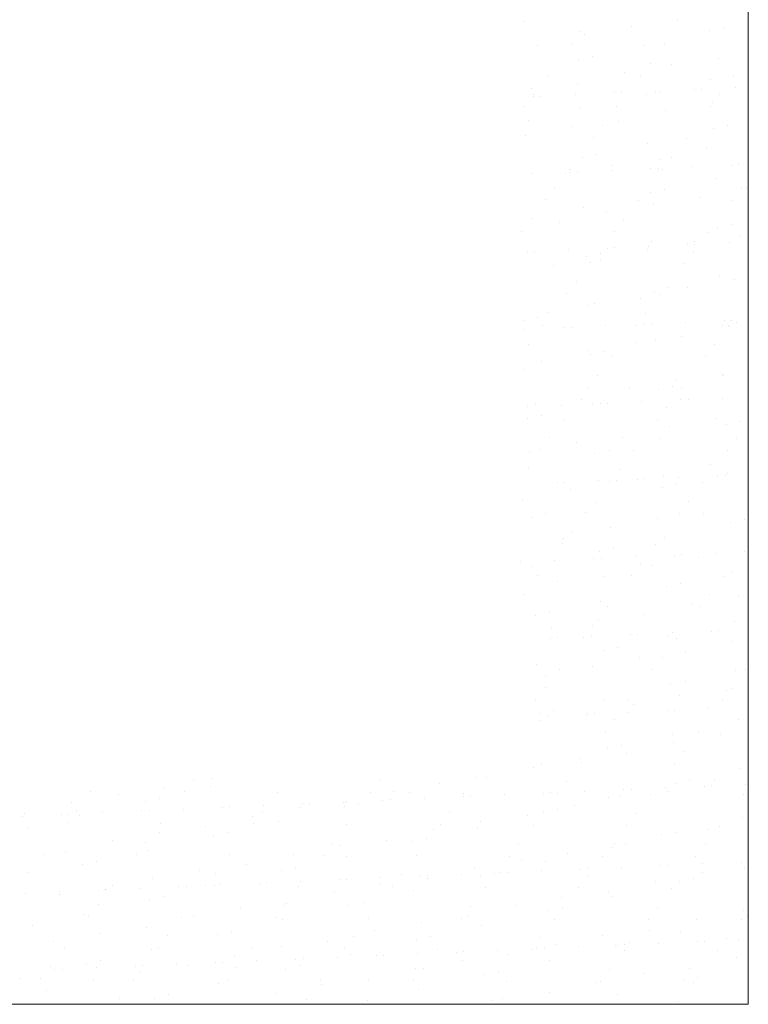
# Model space of a CAD drawing. Header units: millimetres. Extents: x -2274 to 12297, y -16157 to 26321.
# Tile 184 of 256: x -2117 to -2053, y -249 to -162. Entities that reach past the tile are written whole.
import ezdxf

# ---------------------------------------------------------------- set-up
doc = ezdxf.new("R2010")
doc.units = ezdxf.units.MM
doc.layers.add('-ŚCIANY NOŚNE', color=4, linetype='Continuous', lineweight=53)
doc.layers.add('KRESKOWANIE', color=8, linetype='Continuous')

msp = doc.modelspace()

# ---------------------------------------------------------------- linework, layer by layer
at = {"layer": '-ŚCIANY NOŚNE', "color": 253, "lineweight": 13}
for p, q in [((-2053, 250), (-2053, -249)), ((-2053, -249), (-2143, -249))]:
    msp.add_line(p, q, dxfattribs=at)
at = {"layer": 'KRESKOWANIE', "color": 253, "linetype": 'Continuous', "lineweight": 13}
for p, q in [((-2059.22, -162.577), (-2059.22, -162.577)), ((-2072.638, -162.658), (-2072.638, -162.658)), ((-2063.298, -163.057), (-2063.298, -163.057)), ((-2056.398, -163.424), (-2056.398, -163.424)), ((-2055.159, -163.149), (-2055.159, -163.149)), ((-2067.704, -163.545), (-2067.704, -163.545)), ((-2067.411, -163.802), (-2067.411, -163.802)), ((-2071.548, -164.735), (-2071.548, -164.735)), ((-2068.516, -164.603), (-2068.516, -164.603)), ((-2062.226, -164.716), (-2062.226, -164.716)), ((-2060.348, -164.669), (-2060.348, -164.669)), ((-2067.93, -165.98), (-2067.93, -165.98)), ((-2066.69, -165.705), (-2066.69, -165.705)), ((-2055.646, -165.924), (-2055.646, -165.924)), ((-2061.616, -166.322), (-2061.616, -166.322)), ((-2059.724, -166.405), (-2059.724, -166.405)), ((-2070.635, -167.364), (-2070.635, -167.364)), ((-2063.837, -167.149), (-2063.837, -167.149)), ((-2062.428, -167.38), (-2062.428, -167.38)), ((-2056.278, -167.763), (-2056.278, -167.763)), ((-2054.26, -167.445), (-2054.26, -167.445)), ((-2072.052, -168.563), (-2072.052, -168.563)), ((-2067.974, -168.083), (-2067.974, -168.083)), ((-2057.729, -168.603), (-2057.729, -168.603)), ((-2057.095, -168.575), (-2057.095, -168.575)), ((-2054.1, -168.444), (-2054.1, -168.444)), ((-2071.902, -169.016), (-2071.902, -169.016)), ((-2071.838, -169.219), (-2071.838, -169.219)), ((-2071.204, -169.191), (-2071.204, -169.191)), ((-2068.209, -169.06), (-2068.209, -169.06)), ((-2064.784, -168.911), (-2064.784, -168.911)), ((-2064.149, -168.883), (-2064.149, -168.883)), ((-2061.981, -169.027), (-2061.981, -169.027)), ((-2061.155, -168.752), (-2061.155, -168.752)), ((-2060.742, -168.752), (-2060.742, -168.752)), ((-2055.528, -169.098), (-2055.528, -169.098)), ((-2072.714, -170.074), (-2072.714, -170.074)), ((-2067.809, -170.319), (-2067.809, -170.319)), ((-2064.546, -170.14), (-2064.546, -170.14)), ((-2056.34, -170.156), (-2056.34, -170.156)), ((-2056.15, -169.752), (-2056.15, -169.752)), ((-2060.263, -170.497), (-2060.263, -170.497)), ((-2072.273, -171.308), (-2072.273, -171.308)), ((-2068.478, -171.91), (-2068.478, -171.91)), ((-2065.814, -171.793), (-2065.814, -171.793)), ((-2064.4, -171.43), (-2064.4, -171.43)), ((-2056.033, -172.074), (-2056.033, -172.074)), ((-2054.794, -171.799), (-2054.794, -171.799)), ((-2072.591, -172.655), (-2072.591, -172.655)), ((-2066.626, -172.851), (-2066.626, -172.851)), ((-2058.458, -172.917), (-2058.458, -172.917)), ((-2061.861, -173.366), (-2061.861, -173.366)), ((-2056.689, -173.844), (-2056.689, -173.844)), ((-2067.564, -174.63), (-2067.564, -174.63)), ((-2066.325, -174.355), (-2066.325, -174.355)), ((-2059.726, -174.569), (-2059.726, -174.569)), ((-2068.744, -175.611), (-2068.744, -175.611)), ((-2064.904, -175.258), (-2064.904, -175.258)), ((-2061.552, -175.578), (-2061.552, -175.578)), ((-2060.917, -175.551), (-2060.917, -175.551)), ((-2060.827, -174.778), (-2060.827, -174.778)), ((-2057.923, -175.42), (-2057.923, -175.42)), ((-2054.497, -175.27), (-2054.497, -175.27)), ((-2053.863, -175.243), (-2053.863, -175.243)), ((-2072.032, -176.036), (-2072.032, -176.036)), ((-2069.017, -176.003), (-2069.017, -176.003)), ((-2068.606, -175.886), (-2068.606, -175.886)), ((-2067.972, -175.859), (-2067.972, -175.859)), ((-2064.978, -175.728), (-2064.978, -175.728)), ((-2060.538, -175.627), (-2060.538, -175.627)), ((-2055.913, -176.413), (-2055.913, -176.413)), ((-2070.012, -177.264), (-2070.012, -177.264)), ((-2053.638, -177.345), (-2053.638, -177.345)), ((-2053.115, -177.192), (-2053.115, -177.192)), ((-2061.616, -177.677), (-2061.616, -177.677)), ((-2060.377, -177.402), (-2060.377, -177.402)), ((-2057.253, -178.125), (-2057.253, -178.125)), ((-2070.824, -178.322), (-2070.824, -178.322)), ((-2067.444, -178.969), (-2067.444, -178.969)), ((-2062.656, -178.388), (-2062.656, -178.388)), ((-2061.33, -178.606), (-2061.33, -178.606)), ((-2054.45, -178.403), (-2054.45, -178.403)), ((-2065.443, -179.35), (-2065.443, -179.35)), ((-2071.908, -179.959), (-2071.908, -179.959)), ((-2069.58, -180.284), (-2069.58, -180.284)), ((-2063.924, -180.04), (-2063.924, -180.04)), ((-2055.668, -180.724), (-2055.668, -180.724)), ((-2054.429, -180.449), (-2054.429, -180.449)), ((-2072.943, -181.082), (-2072.943, -181.082)), ((-2064.736, -181.098), (-2064.736, -181.098)), ((-2056.568, -181.164), (-2056.568, -181.164)), ((-2053.679, -181.473), (-2053.679, -181.473)), ((-2064.74, -182.526), (-2064.74, -182.526)), ((-2061.746, -182.395), (-2061.746, -182.395)), ((-2061.496, -182.016), (-2061.496, -182.016)), ((-2058.32, -182.246), (-2058.32, -182.246)), ((-2057.757, -181.953), (-2057.757, -181.953)), ((-2057.686, -182.218), (-2057.686, -182.218)), ((-2054.691, -182.087), (-2054.691, -182.087)), ((-2072.429, -182.862), (-2072.429, -182.862)), ((-2071.795, -182.834), (-2071.795, -182.834)), ((-2068.8, -182.703), (-2068.8, -182.703)), ((-2067.199, -183.281), (-2067.199, -183.281)), ((-2065.96, -183.006), (-2065.96, -183.006)), ((-2065.375, -182.554), (-2065.375, -182.554)), ((-2061.869, -182.698), (-2061.869, -182.698)), ((-2057.836, -182.816), (-2057.836, -182.816)), ((-2070.084, -184.111), (-2070.084, -184.111)), ((-2066.854, -183.859), (-2066.854, -183.859)), ((-2066.007, -183.631), (-2066.007, -183.631)), ((-2058.648, -183.874), (-2058.648, -183.874)), ((-2055.548, -185.063), (-2055.548, -185.063)), ((-2068.122, -185.511), (-2068.122, -185.511)), ((-2054.183, -185.301), (-2054.183, -185.301)), ((-2068.934, -186.569), (-2068.934, -186.569)), ((-2061.251, -186.328), (-2061.251, -186.328)), ((-2060.766, -186.635), (-2060.766, -186.635)), ((-2060.012, -186.053), (-2060.012, -186.053)), ((-2058.295, -186.045), (-2058.295, -186.045)), ((-2067.079, -187.619), (-2067.079, -187.619)), ((-2066.511, -187.459), (-2066.511, -187.459)), ((-2062.433, -186.979), (-2062.433, -186.979)), ((-2070.623, -188.204), (-2070.623, -188.204)), ((-2062.034, -188.287), (-2062.034, -188.287)), ((-2072.782, -188.884), (-2072.782, -188.884)), ((-2071.543, -188.609), (-2071.543, -188.609)), ((-2071.052, -189.33), (-2071.052, -189.33)), ((-2065.569, -189.371), (-2065.569, -189.371)), ((-2062.846, -189.345), (-2062.846, -189.345)), ((-2062.143, -189.221), (-2062.143, -189.221)), ((-2061.509, -189.194), (-2061.509, -189.194)), ((-2058.514, -189.063), (-2058.514, -189.063)), ((-2055.303, -189.374), (-2055.303, -189.374)), ((-2055.089, -188.913), (-2055.089, -188.913)), ((-2054.722, -189.393), (-2054.722, -189.393)), ((-2054.678, -189.411), (-2054.678, -189.411)), ((-2054.454, -188.886), (-2054.454, -188.886)), ((-2054.063, -189.1), (-2054.063, -189.1)), ((-2072.623, -189.679), (-2072.623, -189.679)), ((-2069.197, -189.529), (-2069.197, -189.529)), ((-2068.563, -189.502), (-2068.563, -189.502)), ((-2058.859, -190.326), (-2058.859, -190.326)), ((-2072.32, -190.982), (-2072.32, -190.982)), ((-2062.937, -190.807), (-2062.937, -190.807)), ((-2061.131, -190.666), (-2061.131, -190.666)), ((-2055.946, -191.064), (-2055.946, -191.064)), ((-2067.049, -191.551), (-2067.049, -191.551)), ((-2066.834, -191.931), (-2066.834, -191.931)), ((-2065.595, -191.656), (-2065.595, -191.656)), ((-2071.187, -192.485), (-2071.187, -192.485)), ((-2064.964, -192.106), (-2064.964, -192.106)), ((-2056.758, -192.122), (-2056.758, -192.122)), ((-2072.662, -193.223), (-2072.662, -193.223)), ((-2066.232, -193.758), (-2066.232, -193.758)), ((-2055.285, -193.674), (-2055.285, -193.674)), ((-2055.183, -193.713), (-2055.183, -193.713)), ((-2059.363, -194.154), (-2059.363, -194.154)), ((-2067.044, -194.816), (-2067.044, -194.816)), ((-2063.476, -194.899), (-2063.476, -194.899)), ((-2060.886, -194.978), (-2060.886, -194.978)), ((-2059.646, -194.703), (-2059.646, -194.703)), ((-2058.876, -194.882), (-2058.876, -194.882)), ((-2071.691, -196.312), (-2071.691, -196.312)), ((-2069.392, -196.346), (-2069.392, -196.346)), ((-2067.613, -195.832), (-2067.613, -195.832)), ((-2066.714, -196.27), (-2066.714, -196.27)), ((-2065.966, -196.197), (-2065.966, -196.197)), ((-2065.331, -196.169), (-2065.331, -196.169)), ((-2062.337, -196.038), (-2062.337, -196.038)), ((-2058.911, -195.889), (-2058.911, -195.889)), ((-2058.277, -195.861), (-2058.277, -195.861)), ((-2055.283, -195.73), (-2055.283, -195.73)), ((-2072.386, -196.477), (-2072.386, -196.477)), ((-2060.144, -196.535), (-2060.144, -196.535)), ((-2072.417, -197.534), (-2072.417, -197.534)), ((-2071.178, -197.259), (-2071.178, -197.259)), ((-2069.162, -197.577), (-2069.162, -197.577)), ((-2060.956, -197.593), (-2060.956, -197.593)), ((-2055.789, -197.502), (-2055.789, -197.502)), ((-2054.938, -198.025), (-2054.938, -198.025)), ((-2053.698, -197.75), (-2053.698, -197.75)), ((-2059.902, -198.246), (-2059.902, -198.246)), ((-2070.43, -199.229), (-2070.43, -199.229)), ((-2068.117, -199.66), (-2068.117, -199.66)), ((-2064.039, -199.18), (-2064.039, -199.18)), ((-2060.766, -199.317), (-2060.766, -199.317)), ((-2054.056, -199.311), (-2054.056, -199.311)), ((-2072.229, -200.405), (-2072.229, -200.405)), ((-2071.242, -200.287), (-2071.242, -200.287)), ((-2066.469, -200.581), (-2066.469, -200.581)), ((-2065.229, -200.306), (-2065.229, -200.306)), ((-2063.074, -200.353), (-2063.074, -200.353)), ((-2054.868, -200.369), (-2054.868, -200.369)), ((-2072.297, -201.873), (-2072.297, -201.873)), ((-2064.342, -202.006), (-2064.342, -202.006)), ((-2056.328, -201.594), (-2056.328, -201.594)), ((-2054.818, -202.364), (-2054.818, -202.364)), ((-2069.789, -203.172), (-2069.789, -203.172)), ((-2069.154, -203.145), (-2069.154, -203.145)), ((-2066.16, -203.014), (-2066.16, -203.014)), ((-2065.154, -203.064), (-2065.154, -203.064)), ((-2064.543, -203.008), (-2064.543, -203.008)), ((-2062.734, -202.864), (-2062.734, -202.864)), ((-2062.1, -202.837), (-2062.1, -202.837)), ((-2060.465, -202.527), (-2060.465, -202.527)), ((-2059.105, -202.706), (-2059.105, -202.706)), ((-2056.986, -203.13), (-2056.986, -203.13)), ((-2055.68, -202.556), (-2055.68, -202.556)), ((-2055.045, -202.529), (-2055.045, -202.529)), ((-2068.656, -203.752), (-2068.656, -203.752)), ((-2060.521, -203.628), (-2060.521, -203.628)), ((-2059.281, -203.353), (-2059.281, -203.353)), ((-2072.793, -204.686), (-2072.793, -204.686)), ((-2066.349, -204.92), (-2066.349, -204.92)), ((-2058.254, -204.782), (-2058.254, -204.782)), ((-2067.272, -205.824), (-2067.272, -205.824)), ((-2059.066, -205.84), (-2059.066, -205.84)), ((-2056.891, -205.875), (-2056.891, -205.875)), ((-2072.052, -206.184), (-2072.052, -206.184)), ((-2070.812, -205.91), (-2070.812, -205.91)), ((-2060.969, -206.355), (-2060.969, -206.355)), ((-2054.573, -206.675), (-2054.573, -206.675)), ((-2053.333, -206.4), (-2053.333, -206.4)), ((-2068.54, -207.477), (-2068.54, -207.477)), ((-2065.082, -207.1), (-2065.082, -207.1)), ((-2069.219, -208.033), (-2069.219, -208.033)), ((-2060.401, -207.967), (-2060.401, -207.967)), ((-2069.352, -208.535), (-2069.352, -208.535)), ((-2066.104, -209.231), (-2066.104, -209.231)), ((-2064.864, -208.957), (-2064.864, -208.957)), ((-2061.184, -208.601), (-2061.184, -208.601)), ((-2053.318, -209.222), (-2053.318, -209.222)), ((-2072.977, -210.12), (-2072.977, -210.12)), ((-2069.983, -209.989), (-2069.983, -209.989)), ((-2066.557, -209.84), (-2066.557, -209.84)), ((-2065.923, -209.812), (-2065.923, -209.812)), ((-2062.928, -209.681), (-2062.928, -209.681)), ((-2059.502, -209.532), (-2059.502, -209.532)), ((-2058.868, -209.504), (-2058.868, -209.504)), ((-2057.395, -209.703), (-2057.395, -209.703)), ((-2055.874, -209.373), (-2055.874, -209.373)), ((-2071.932, -210.523), (-2071.932, -210.523)), ((-2062.452, -210.253), (-2062.452, -210.253)), ((-2061.508, -210.447), (-2061.508, -210.447)), ((-2054.453, -211.014), (-2054.453, -211.014)), ((-2071.47, -211.295), (-2071.47, -211.295)), ((-2069.723, -211.861), (-2069.723, -211.861)), ((-2065.645, -211.381), (-2065.645, -211.381)), ((-2063.264, -211.311), (-2063.264, -211.311)), ((-2055.096, -211.377), (-2055.096, -211.377)), ((-2060.156, -212.278), (-2060.156, -212.278)), ((-2058.916, -212.003), (-2058.916, -212.003)), ((-2072.738, -212.948), (-2072.738, -212.948)), ((-2065.984, -213.57), (-2065.984, -213.57)), ((-2056.364, -213.029), (-2056.364, -213.029)), ((-2053.822, -213.05), (-2053.822, -213.05)), ((-2065.382, -214.072), (-2065.382, -214.072)), ((-2057.934, -213.795), (-2057.934, -213.795)), ((-2057.176, -214.087), (-2057.176, -214.087)), ((-2071.687, -214.835), (-2071.687, -214.835)), ((-2070.447, -214.56), (-2070.447, -214.56)), ((-2066.149, -215.209), (-2066.149, -215.209)), ((-2062.072, -214.728), (-2062.072, -214.728)), ((-2054.208, -215.325), (-2054.208, -215.325)), ((-2070.262, -215.953), (-2070.262, -215.953)), ((-2066.65, -215.724), (-2066.65, -215.724)), ((-2056.271, -216.199), (-2056.271, -216.199)), ((-2055.636, -216.172), (-2055.636, -216.172)), ((-2070.38, -216.815), (-2070.38, -216.815)), ((-2069.745, -216.788), (-2069.745, -216.788)), ((-2067.462, -216.782), (-2067.462, -216.782)), ((-2066.751, -216.657), (-2066.751, -216.657)), ((-2063.325, -216.507), (-2063.325, -216.507)), ((-2062.691, -216.48), (-2062.691, -216.48)), ((-2060.036, -216.617), (-2060.036, -216.617)), ((-2059.697, -216.349), (-2059.697, -216.349)), ((-2059.294, -216.848), (-2059.294, -216.848)), ((-2054.36, -217.142), (-2054.36, -217.142)), ((-2065.739, -217.882), (-2065.739, -217.882)), ((-2064.499, -217.607), (-2064.499, -217.607)), ((-2062.576, -218.556), (-2062.576, -218.556)), ((-2060.562, -218.5), (-2060.562, -218.5)), ((-2058.498, -218.076), (-2058.498, -218.076)), ((-2071.567, -219.174), (-2071.567, -219.174)), ((-2069.58, -219.543), (-2069.58, -219.543)), ((-2066.688, -219.301), (-2066.688, -219.301)), ((-2061.374, -219.558), (-2061.374, -219.558)), ((-2054.088, -219.664), (-2054.088, -219.664)), ((-2053.206, -219.624), (-2053.206, -219.624)), ((-2070.826, -220.234), (-2070.826, -220.234)), ((-2070.848, -221.195), (-2070.848, -221.195)), ((-2059.791, -220.929), (-2059.791, -220.929)), ((-2058.551, -220.654), (-2058.551, -220.654)), ((-2054.924, -221.423), (-2054.924, -221.423)), ((-2054.474, -221.277), (-2054.474, -221.277)), ((-2071.66, -222.253), (-2071.66, -222.253)), ((-2065.619, -222.221), (-2065.619, -222.221)), ((-2063.492, -222.319), (-2063.492, -222.319)), ((-2059.002, -221.904), (-2059.002, -221.904)), ((-2055.285, -222.335), (-2055.285, -222.335)), ((-2063.114, -222.648), (-2063.114, -222.648)), ((-2060.094, -223.175), (-2060.094, -223.175)), ((-2059.459, -223.147), (-2059.459, -223.147)), ((-2056.465, -223.016), (-2056.465, -223.016)), ((-2053.039, -222.867), (-2053.039, -222.867)), ((-2071.329, -224.062), (-2071.329, -224.062)), ((-2071.322, -223.485), (-2071.322, -223.485)), ((-2070.574, -223.633), (-2070.574, -223.633)), ((-2070.082, -223.21), (-2070.082, -223.21)), ((-2067.252, -223.582), (-2067.252, -223.582)), ((-2067.148, -223.483), (-2067.148, -223.483)), ((-2066.514, -223.455), (-2066.514, -223.455)), ((-2064.76, -223.971), (-2064.76, -223.971)), ((-2063.519, -223.325), (-2063.519, -223.325)), ((-2053.843, -223.976), (-2053.843, -223.976)), ((-2065.572, -225.029), (-2065.572, -225.029)), ((-2059.671, -225.268), (-2059.671, -225.268)), ((-2057.404, -225.095), (-2057.404, -225.095)), ((-2055.428, -225.251), (-2055.428, -225.251)), ((-2065.374, -226.532), (-2065.374, -226.532)), ((-2064.134, -226.257), (-2064.134, -226.257)), ((-2059.54, -225.996), (-2059.54, -225.996)), ((-2067.756, -227.41), (-2067.756, -227.41)), ((-2063.678, -226.929), (-2063.678, -226.929)), ((-2058.672, -226.748), (-2058.672, -226.748)), ((-2071.868, -228.154), (-2071.868, -228.154)), ((-2071.202, -227.824), (-2071.202, -227.824)), ((-2067.69, -227.79), (-2067.69, -227.79)), ((-2059.483, -227.806), (-2059.483, -227.806)), ((-2053.723, -228.314), (-2053.723, -228.314)), ((-2100.097, -229.124), (-2100.097, -229.124)), ((-2076.905, -229.088), (-2076.905, -229.088)), ((-2076.006, -229.088), (-2076.006, -229.088)), ((-2104.235, -230.057), (-2104.235, -230.057)), ((-2101.707, -229.279), (-2101.707, -229.279)), ((-2100.212, -229.89), (-2100.212, -229.89)), ((-2085.332, -229.361), (-2085.332, -229.361)), ((-2080.083, -229.568), (-2080.083, -229.568)), ((-2068.958, -229.442), (-2068.958, -229.442)), ((-2063.282, -230.123), (-2063.282, -230.123)), ((-2060.288, -229.992), (-2060.288, -229.992)), ((-2059.426, -229.579), (-2059.426, -229.579)), ((-2058.186, -229.304), (-2058.186, -229.304)), ((-2056.862, -229.842), (-2056.862, -229.842)), ((-2056.228, -229.815), (-2056.228, -229.815)), ((-2055.967, -229.343), (-2055.967, -229.343)), ((-2053.233, -229.684), (-2053.233, -229.684)), ((-2110.725, -230.322), (-2110.725, -230.322)), ((-2108.313, -230.537), (-2108.313, -230.537)), ((-2104.676, -230.879), (-2104.676, -230.879)), ((-2102.519, -230.337), (-2102.519, -230.337)), ((-2094.351, -230.403), (-2094.351, -230.403)), ((-2086.144, -230.419), (-2086.144, -230.419)), ((-2084.196, -230.313), (-2084.196, -230.313)), ((-2082.733, -230.38), (-2082.733, -230.38)), ((-2081.451, -230.916), (-2081.451, -230.916)), ((-2078.025, -230.766), (-2078.025, -230.766)), ((-2077.976, -230.485), (-2077.976, -230.485)), ((-2077.391, -230.739), (-2077.391, -230.739)), ((-2074.397, -230.608), (-2074.397, -230.608)), ((-2070.971, -230.458), (-2070.971, -230.458)), ((-2070.337, -230.431), (-2070.337, -230.431)), ((-2069.77, -230.5), (-2069.77, -230.5)), ((-2067.342, -230.3), (-2067.342, -230.3)), ((-2065.254, -230.871), (-2065.254, -230.871)), ((-2064.182, -230.757), (-2064.182, -230.757)), ((-2063.916, -230.15), (-2063.916, -230.15)), ((-2061.602, -230.566), (-2061.602, -230.566)), ((-2060.104, -230.277), (-2060.104, -230.277)), ((-2053.395, -230.582), (-2053.395, -230.582)), ((-2112.425, -231.282), (-2112.425, -231.282)), ((-2105.915, -231.154), (-2105.915, -231.154)), ((-2102.615, -231.84), (-2102.615, -231.84)), ((-2099.189, -231.69), (-2099.189, -231.69)), ((-2098.554, -231.663), (-2098.554, -231.663)), ((-2095.56, -231.532), (-2095.56, -231.532)), ((-2092.411, -231.726), (-2092.411, -231.726)), ((-2092.134, -231.382), (-2092.134, -231.382)), ((-2091.5, -231.355), (-2091.5, -231.355)), ((-2088.506, -231.224), (-2088.506, -231.224)), ((-2088.436, -231.645), (-2088.436, -231.645)), ((-2088.333, -231.246), (-2088.333, -231.246)), ((-2087.196, -231.37), (-2087.196, -231.37)), ((-2085.08, -231.074), (-2085.08, -231.074)), ((-2084.445, -231.047), (-2084.445, -231.047)), ((-2069.717, -231.86), (-2069.717, -231.86)), ((-2068.294, -231.502), (-2068.294, -231.502)), ((-2116.724, -232.456), (-2116.724, -232.456)), ((-2116.563, -232.215), (-2116.563, -232.215)), ((-2113.298, -232.306), (-2113.298, -232.306)), ((-2112.663, -232.279), (-2112.663, -232.279)), ((-2111.993, -231.974), (-2111.993, -231.974)), ((-2111.743, -232.446), (-2111.743, -232.446)), ((-2109.669, -232.148), (-2109.669, -232.148)), ((-2106.243, -231.998), (-2106.243, -231.998)), ((-2105.609, -231.971), (-2105.609, -231.971)), ((-2096.524, -232.471), (-2096.524, -232.471)), ((-2095.619, -232.056), (-2095.619, -232.056)), ((-2079.244, -232.137), (-2079.244, -232.137)), ((-2072.432, -232.435), (-2072.432, -232.435)), ((-2070.957, -232.135), (-2070.957, -232.135)), ((-2062.87, -232.219), (-2062.87, -232.219)), ((-2053.478, -232.626), (-2053.478, -232.626)), ((-2116.207, -233.436), (-2116.207, -233.436)), ((-2112.805, -233.032), (-2112.805, -233.032)), ((-2104.637, -233.098), (-2104.637, -233.098)), ((-2100.661, -233.405), (-2100.661, -233.405)), ((-2096.43, -233.114), (-2096.43, -233.114)), ((-2094.264, -232.937), (-2094.264, -232.937)), ((-2088.263, -233.18), (-2088.263, -233.18)), ((-2080.056, -233.195), (-2080.056, -233.195)), ((-2076.785, -233.427), (-2076.785, -233.427)), ((-2076.51, -232.916), (-2076.51, -232.916)), ((-2071.888, -233.261), (-2071.888, -233.261)), ((-2063.682, -233.277), (-2063.682, -233.277)), ((-2055.514, -233.343), (-2055.514, -233.343)), ((-2104.739, -233.885), (-2104.739, -233.885)), ((-2099.967, -234.201), (-2099.967, -234.201)), ((-2098.727, -233.926), (-2098.727, -233.926)), ((-2081.248, -234.417), (-2081.248, -234.417)), ((-2080.622, -233.66), (-2080.622, -233.66)), ((-2060.608, -234.105), (-2060.608, -234.105)), ((-2059.306, -233.918), (-2059.306, -233.918)), ((-2056.53, -233.624), (-2056.53, -233.624)), ((-2108.851, -234.629), (-2108.851, -234.629)), ((-2105.905, -234.75), (-2105.905, -234.75)), ((-2089.531, -234.832), (-2089.531, -234.832)), ((-2088.837, -235.074), (-2088.837, -235.074)), ((-2084.76, -234.594), (-2084.76, -234.594)), ((-2082.488, -234.692), (-2082.488, -234.692)), ((-2073.156, -234.913), (-2073.156, -234.913)), ((-2065.009, -235.182), (-2065.009, -235.182)), ((-2064.721, -234.849), (-2064.721, -234.849)), ((-2063.769, -234.907), (-2063.769, -234.907)), ((-2056.782, -234.995), (-2056.782, -234.995)), ((-2114.923, -235.793), (-2114.923, -235.793)), ((-2112.989, -235.563), (-2112.989, -235.563)), ((-2106.717, -235.808), (-2106.717, -235.808)), ((-2105.795, -235.493), (-2105.795, -235.493)), ((-2098.549, -235.874), (-2098.549, -235.874)), ((-2092.95, -235.819), (-2092.95, -235.819)), ((-2090.342, -235.89), (-2090.342, -235.89)), ((-2088.316, -235.984), (-2088.316, -235.984)), ((-2082.174, -235.956), (-2082.174, -235.956)), ((-2073.968, -235.971), (-2073.968, -235.971)), ((-2068.858, -235.783), (-2068.858, -235.783)), ((-2065.8, -236.037), (-2065.8, -236.037)), ((-2057.593, -236.053), (-2057.593, -236.053)), ((-2111.498, -236.757), (-2111.498, -236.757)), ((-2110.259, -236.483), (-2110.259, -236.483)), ((-2097.087, -236.752), (-2097.087, -236.752)), ((-2092.779, -236.973), (-2092.779, -236.973)), ((-2077.048, -237.008), (-2077.048, -237.008)), ((-2072.936, -236.263), (-2072.936, -236.263)), ((-2070.837, -236.474), (-2070.837, -236.474)), ((-2064.11, -236.968), (-2064.11, -236.968)), ((-2060.685, -236.818), (-2060.685, -236.818)), ((-2060.05, -236.79), (-2060.05, -236.79)), ((-2057.056, -236.66), (-2057.056, -236.66)), ((-2053.63, -236.51), (-2053.63, -236.51)), ((-2053.358, -236.965), (-2053.358, -236.965)), ((-2116.191, -237.445), (-2116.191, -237.445)), ((-2101.165, -237.232), (-2101.165, -237.232)), ((-2099.817, -237.527), (-2099.817, -237.527)), ((-2094.019, -237.248), (-2094.019, -237.248)), ((-2085.274, -237.892), (-2085.274, -237.892)), ((-2083.442, -237.608), (-2083.442, -237.608)), ((-2081.848, -237.742), (-2081.848, -237.742)), ((-2081.214, -237.714), (-2081.214, -237.714)), ((-2078.219, -237.584), (-2078.219, -237.584)), ((-2076.54, -237.739), (-2076.54, -237.739)), ((-2075.3, -237.464), (-2075.3, -237.464)), ((-2074.794, -237.434), (-2074.794, -237.434)), ((-2074.159, -237.406), (-2074.159, -237.406)), ((-2071.165, -237.276), (-2071.165, -237.276)), ((-2067.739, -237.126), (-2067.739, -237.126)), ((-2067.105, -237.098), (-2067.105, -237.098)), ((-2067.068, -237.69), (-2067.068, -237.69)), ((-2057.034, -237.452), (-2057.034, -237.452)), ((-2108.835, -238.569), (-2108.835, -238.569)), ((-2105.278, -237.977), (-2105.278, -237.977)), ((-2103.012, -238.666), (-2103.012, -238.666)), ((-2102.377, -238.638), (-2102.377, -238.638)), ((-2100.629, -238.585), (-2100.629, -238.585)), ((-2099.847, -238.54), (-2099.847, -238.54)), ((-2099.383, -238.508), (-2099.383, -238.508)), ((-2095.957, -238.358), (-2095.957, -238.358)), ((-2095.323, -238.33), (-2095.323, -238.33)), ((-2092.461, -238.651), (-2092.461, -238.651)), ((-2092.328, -238.2), (-2092.328, -238.2)), ((-2088.903, -238.05), (-2088.903, -238.05)), ((-2088.268, -238.022), (-2088.268, -238.022)), ((-2085.263, -238.422), (-2085.263, -238.422)), ((-2084.254, -238.666), (-2084.254, -238.666)), ((-2081.186, -237.941), (-2081.186, -237.941)), ((-2076.086, -238.732), (-2076.086, -238.732)), ((-2067.88, -238.748), (-2067.88, -238.748)), ((-2061.147, -238.197), (-2061.147, -238.197)), ((-2059.061, -238.229), (-2059.061, -238.229)), ((-2057.821, -237.954), (-2057.821, -237.954)), ((-2116.486, -239.254), (-2116.486, -239.254)), ((-2113.493, -239.391), (-2113.493, -239.391)), ((-2113.492, -239.124), (-2113.492, -239.124)), ((-2110.066, -238.974), (-2110.066, -238.974)), ((-2109.432, -238.946), (-2109.432, -238.946)), ((-2109.415, -238.911), (-2109.415, -238.911)), ((-2106.437, -238.816), (-2106.437, -238.816)), ((-2104.31, -239.529), (-2104.31, -239.529)), ((-2089.376, -239.166), (-2089.376, -239.166)), ((-2082.368, -239.031), (-2082.368, -239.031)), ((-2069.362, -239.611), (-2069.362, -239.611)), ((-2065.284, -239.13), (-2065.284, -239.13)), ((-2064.889, -239.521), (-2064.889, -239.521)), ((-2059.712, -238.814), (-2059.712, -238.814)), ((-2110.103, -240.221), (-2110.103, -240.221)), ((-2105.55, -239.804), (-2105.55, -239.804)), ((-2093.729, -240.303), (-2093.729, -240.303)), ((-2093.513, -240.1), (-2093.513, -240.1)), ((-2088.071, -240.295), (-2088.071, -240.295)), ((-2086.831, -240.02), (-2086.831, -240.02)), ((-2077.354, -240.384), (-2077.354, -240.384)), ((-2073.474, -240.355), (-2073.474, -240.355)), ((-2069.352, -240.511), (-2069.352, -240.511)), ((-2060.98, -240.466), (-2060.98, -240.466)), ((-2111.378, -241.096), (-2111.378, -241.096)), ((-2110.915, -241.279), (-2110.915, -241.279)), ((-2102.747, -241.345), (-2102.747, -241.345)), ((-2101.704, -241.325), (-2101.704, -241.325)), ((-2097.591, -240.58), (-2097.591, -240.58)), ((-2094.54, -241.361), (-2094.54, -241.361)), ((-2077.612, -241.289), (-2077.612, -241.289)), ((-2070.592, -240.786), (-2070.592, -240.786)), ((-2053.46, -240.8), (-2053.46, -240.8)), ((-2053.113, -241.276), (-2053.113, -241.276)), ((-2115.842, -242.086), (-2115.842, -242.086)), ((-2093.899, -241.587), (-2093.899, -241.587)), ((-2086.372, -241.427), (-2086.372, -241.427)), ((-2081.69, -241.769), (-2081.69, -241.769)), ((-2078.166, -241.442), (-2078.166, -241.442)), ((-2076.42, -242.077), (-2076.42, -242.077)), ((-2069.998, -241.508), (-2069.998, -241.508)), ((-2061.791, -241.524), (-2061.791, -241.524)), ((-2057.573, -241.544), (-2057.573, -241.544)), ((-2053.624, -241.59), (-2053.624, -241.59)), ((-2109.919, -242.738), (-2109.919, -242.738)), ((-2105.841, -242.258), (-2105.841, -242.258)), ((-2104.015, -242.998), (-2104.015, -242.998)), ((-2099.602, -242.851), (-2099.602, -242.851)), ((-2098.362, -242.576), (-2098.362, -242.576)), ((-2087.64, -243.079), (-2087.64, -243.079)), ((-2085.802, -242.514), (-2085.802, -242.514)), ((-2080.883, -243.067), (-2080.883, -243.067)), ((-2065.788, -242.958), (-2065.788, -242.958)), ((-2061.71, -242.478), (-2061.71, -242.478)), ((-2058.941, -242.568), (-2058.941, -242.568)), ((-2114.032, -243.483), (-2114.032, -243.483)), ((-2094.017, -243.927), (-2094.017, -243.927)), ((-2089.94, -243.447), (-2089.94, -243.447)), ((-2082.123, -243.342), (-2082.123, -243.342)), ((-2071.266, -243.161), (-2071.266, -243.161)), ((-2069.901, -243.703), (-2069.901, -243.703)), ((-2067.933, -243.943), (-2067.933, -243.943)), ((-2064.644, -243.833), (-2064.644, -243.833)), ((-2064.508, -243.793), (-2064.508, -243.793)), ((-2063.873, -243.766), (-2063.873, -243.766)), ((-2063.404, -243.558), (-2063.404, -243.558)), ((-2060.879, -243.635), (-2060.879, -243.635)), ((-2057.453, -243.485), (-2057.453, -243.485)), ((-2056.819, -243.458), (-2056.819, -243.458)), ((-2054.891, -243.242), (-2054.891, -243.242)), ((-2053.824, -243.327), (-2053.824, -243.327)), ((-2113.033, -244.04), (-2113.033, -244.04)), ((-2105.43, -244.143), (-2105.43, -244.143)), ((-2104.827, -244.056), (-2104.827, -244.056)), ((-2098.13, -244.672), (-2098.13, -244.672)), ((-2096.659, -244.122), (-2096.659, -244.122)), ((-2088.452, -244.137), (-2088.452, -244.137)), ((-2087.951, -244.634), (-2087.951, -244.634)), ((-2085.671, -244.717), (-2085.671, -244.717)), ((-2085.037, -244.69), (-2085.037, -244.69)), ((-2082.042, -244.559), (-2082.042, -244.559)), ((-2080.284, -244.203), (-2080.284, -244.203)), ((-2078.617, -244.409), (-2078.617, -244.409)), ((-2077.982, -244.382), (-2077.982, -244.382)), ((-2074.988, -244.251), (-2074.988, -244.251)), ((-2074.038, -244.636), (-2074.038, -244.636)), ((-2072.078, -244.219), (-2072.078, -244.219)), ((-2071.562, -244.101), (-2071.562, -244.101)), ((-2070.928, -244.074), (-2070.928, -244.074)), ((-2063.91, -244.285), (-2063.91, -244.285)), ((-2055.703, -244.3), (-2055.703, -244.3)), ((-2114.301, -245.692), (-2114.301, -245.692)), ((-2111.133, -245.408), (-2111.133, -245.408)), ((-2109.893, -245.133), (-2109.893, -245.133)), ((-2106.834, -245.641), (-2106.834, -245.641)), ((-2106.2, -245.614), (-2106.2, -245.614)), ((-2103.206, -245.483), (-2103.206, -245.483)), ((-2102.267, -245.606), (-2102.267, -245.606)), ((-2099.78, -245.333), (-2099.78, -245.333)), ((-2099.146, -245.306), (-2099.146, -245.306)), ((-2096.151, -245.175), (-2096.151, -245.175)), ((-2092.725, -245.025), (-2092.725, -245.025)), ((-2092.414, -245.623), (-2092.414, -245.623)), ((-2092.091, -244.998), (-2092.091, -244.998)), ((-2089.097, -244.867), (-2089.097, -244.867)), ((-2078.116, -245.117), (-2078.116, -245.117)), ((-2070.472, -245.124), (-2070.472, -245.124)), ((-2053.999, -244.892), (-2053.999, -244.892)), ((-2113.889, -245.949), (-2113.889, -245.949)), ((-2113.255, -245.922), (-2113.255, -245.922)), ((-2110.26, -245.791), (-2110.26, -245.791)), ((-2106.345, -246.086), (-2106.345, -246.086)), ((-2097.927, -245.774), (-2097.927, -245.774)), ((-2093.654, -245.898), (-2093.654, -245.898)), ((-2082.228, -245.861), (-2082.228, -245.861)), ((-2081.552, -245.856), (-2081.552, -245.856)), ((-2076.175, -246.389), (-2076.175, -246.389)), ((-2074.935, -246.114), (-2074.935, -246.114)), ((-2065.178, -245.937), (-2065.178, -245.937)), ((-2062.214, -246.306), (-2062.214, -246.306)), ((-2058.137, -245.825), (-2058.137, -245.825)), ((-2116.961, -246.7), (-2116.961, -246.7)), ((-2115.113, -246.75), (-2115.113, -246.75)), ((-2110.458, -246.831), (-2110.458, -246.831)), ((-2106.945, -246.816), (-2106.945, -246.816)), ((-2099.482, -247.19), (-2099.482, -247.19)), ((-2098.738, -246.832), (-2098.738, -246.832)), ((-2090.571, -246.898), (-2090.571, -246.898)), ((-2090.444, -247.275), (-2090.444, -247.275)), ((-2086.366, -246.795), (-2086.366, -246.795)), ((-2082.364, -246.913), (-2082.364, -246.913)), ((-2074.196, -246.979), (-2074.196, -246.979)), ((-2066.327, -247.05), (-2066.327, -247.05)), ((-2065.99, -246.995), (-2065.99, -246.995)), ((-2058.696, -246.879), (-2058.696, -246.879)), ((-2057.822, -247.061), (-2057.822, -247.061)), ((-2057.456, -246.605), (-2057.456, -246.605)), ((-2114.595, -247.764), (-2114.595, -247.764)), ((-2103.945, -248.18), (-2103.945, -248.18)), ((-2094.556, -248.02), (-2094.556, -248.02)), ((-2082.003, -247.681), (-2082.003, -247.681)), ((-2070.464, -247.984), (-2070.464, -247.984)), ((-2064.524, -248.171), (-2064.524, -248.171)), ((-2108.213, -248.469), (-2108.213, -248.469)), ((-2105.185, -248.455), (-2105.185, -248.455)), ((-2098.694, -248.953), (-2098.694, -248.953)), ((-2091.838, -248.55), (-2091.838, -248.55)), ((-2087.706, -248.945), (-2087.706, -248.945)), ((-2086.466, -248.67), (-2086.466, -248.67)), ((-2075.464, -248.632), (-2075.464, -248.632)), ((-2074.542, -248.464), (-2074.542, -248.464)), ((-2059.09, -248.713), (-2059.09, -248.713))]:
    msp.add_line(p, q, dxfattribs=at)

doc.saveas('drawing.dxf')
